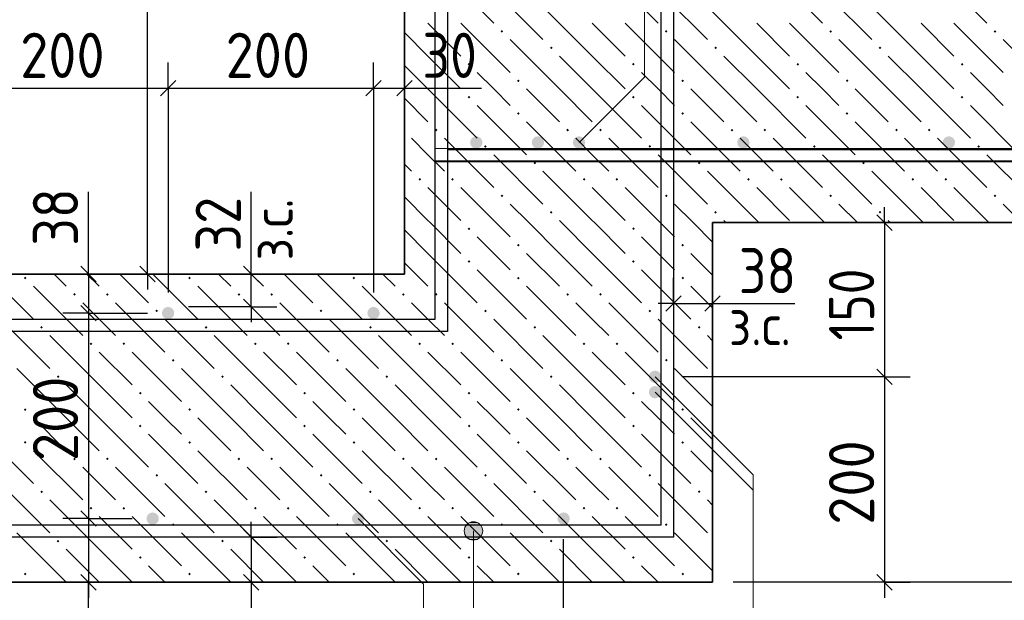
# Model space of a CAD drawing. Header units: millimetres. Extents: x 0 to 21000, y 0 to 29700.
# Tile 13 of 17: x 9899 to 14691, y 21112 to 23937. Entities that reach past the tile are written whole.
import ezdxf

# ---------------------------------------------------------------- set-up
doc = ezdxf.new("R2010")
doc.units = ezdxf.units.MM
for name, color, linetype, lineweight in [('Standard', 7, 'Continuous', 25), ('ЖБ Лента фундамента под плитной частью', 7, 'Continuous', 35), ('ЖБ Плита Фундамента верхний уровень', 7, 'Continuous', 35), ('Обрамление Г-обр.', 52, 'Continuous', 25), ('Обрамление П-обр. равн.', 52, 'Continuous', 25), ('Обрамление проемов стержнями', 52, 'Continuous', 25), ('Позиционная метка номер позиции', 7, 'Continuous', 13), ('Фоновоя арматура Х1', 52, 'Continuous', 25)]:
    doc.layers.add(name, color=color, linetype=linetype, lineweight=lineweight)
doc.layers.add('Размерная выноска', color=7, linetype='Continuous')
doc.styles.add('ISOCPEUR', font='txt')

msp = doc.modelspace()

# ---------------------------------------------------------------- hatches: boundary and pattern name
at = {"layer": 'ЖБ Лента фундамента под плитной частью', "linetype": 'Continuous', "lineweight": 18, "transparency": 33554687}
for points in [[(12079.4, 22920.1), (12085.9, 22926.6), (12092.4, 22920.1), (12085.9, 22913.6)], [(12879.4, 22920.1), (12885.9, 22926.6), (12892.4, 22920.1), (12885.9, 22913.6)], [(12319.4, 22840.1), (12325.9, 22846.6), (12332.4, 22840.1), (12325.9, 22833.6)], [(13119.4, 22840.1), (13125.9, 22846.6), (13132.4, 22840.1), (13125.9, 22833.6)], [(12079.4, 22760.1), (12085.9, 22766.6), (12092.4, 22760.1), (12085.9, 22753.6)], [(12879.4, 22760.1), (12885.9, 22766.6), (12892.4, 22760.1), (12885.9, 22753.6)], [(9919.4, 22680.1), (9925.9, 22686.6), (9932.4, 22680.1), (9925.9, 22673.6)], [(10719.4, 22680.1), (10725.9, 22686.6), (10732.4, 22680.1), (10725.9, 22673.6)], [(11519.4, 22680.1), (11525.9, 22686.6), (11532.4, 22680.1), (11525.9, 22673.6)], [(12319.4, 22680.1), (12325.9, 22686.6), (12332.4, 22680.1), (12325.9, 22673.6)], [(13119.4, 22680.1), (13125.9, 22686.6), (13132.4, 22680.1), (13125.9, 22673.6)], [(10159.4, 22600.1), (10165.9, 22606.6), (10172.4, 22600.1), (10165.9, 22593.6)], [(10319.4, 22600.1), (10325.9, 22606.6), (10332.4, 22600.1), (10325.9, 22593.6)], [(10959.4, 22600.1), (10965.9, 22606.6), (10972.4, 22600.1), (10965.9, 22593.6)], [(11119.4, 22600.1), (11125.9, 22606.6), (11132.4, 22600.1), (11125.9, 22593.6)], [(11759.4, 22600.1), (11765.9, 22606.6), (11772.4, 22600.1), (11765.9, 22593.6)], [(11919.4, 22600.1), (11925.9, 22606.6), (11932.4, 22600.1), (11925.9, 22593.6)], [(12559.4, 22600.1), (12565.9, 22606.6), (12572.4, 22600.1), (12565.9, 22593.6)], [(12719.4, 22600.1), (12725.9, 22606.6), (12732.4, 22600.1), (12725.9, 22593.6)], [(10559.4, 22520.1), (10565.9, 22526.6), (10572.4, 22520.1), (10565.9, 22513.6)], [(11359.4, 22520.1), (11365.9, 22526.6), (11372.4, 22520.1), (11365.9, 22513.6)], [(12159.4, 22520.1), (12165.9, 22526.6), (12172.4, 22520.1), (12165.9, 22513.6)], [(12959.4, 22520.1), (12965.9, 22526.6), (12972.4, 22520.1), (12965.9, 22513.6)], [(9999.4, 22440.1), (10005.9, 22446.6), (10012.4, 22440.1), (10005.9, 22433.6)], [(10799.4, 22440.1), (10805.9, 22446.6), (10812.4, 22440.1), (10805.9, 22433.6)], [(11599.4, 22440.1), (11605.9, 22446.6), (11612.4, 22440.1), (11605.9, 22433.6)], [(12399.4, 22440.1), (12405.9, 22446.6), (12412.4, 22440.1), (12405.9, 22433.6)], [(13199.4, 22440.1), (13205.9, 22446.6), (13212.4, 22440.1), (13205.9, 22433.6)], [(10239.4, 22360.1), (10245.9, 22366.6), (10252.4, 22360.1), (10245.9, 22353.6)], [(10399.4, 22360.1), (10405.9, 22366.6), (10412.4, 22360.1), (10405.9, 22353.6)], [(11039.4, 22360.1), (11045.9, 22366.6), (11052.4, 22360.1), (11045.9, 22353.6)], [(11199.4, 22360.1), (11205.9, 22366.6), (11212.4, 22360.1), (11205.9, 22353.6)], [(11839.4, 22360.1), (11845.9, 22366.6), (11852.4, 22360.1), (11845.9, 22353.6)], [(11999.4, 22360.1), (12005.9, 22366.6), (12012.4, 22360.1), (12005.9, 22353.6)], [(12639.4, 22360.1), (12645.9, 22366.6), (12652.4, 22360.1), (12645.9, 22353.6)], [(12799.4, 22360.1), (12805.9, 22366.6), (12812.4, 22360.1), (12805.9, 22353.6)], [(10639.4, 22280.1), (10645.9, 22286.6), (10652.4, 22280.1), (10645.9, 22273.6)], [(11439.4, 22280.1), (11445.9, 22286.6), (11452.4, 22280.1), (11445.9, 22273.6)], [(12239.4, 22280.1), (12245.9, 22286.6), (12252.4, 22280.1), (12245.9, 22273.6)], [(13039.4, 22280.1), (13045.9, 22286.6), (13052.4, 22280.1), (13045.9, 22273.6)], [(10079.4, 22200.1), (10085.9, 22206.6), (10092.4, 22200.1), (10085.9, 22193.6)], [(10879.4, 22200.1), (10885.9, 22206.6), (10892.4, 22200.1), (10885.9, 22193.6)], [(11679.4, 22200.1), (11685.9, 22206.6), (11692.4, 22200.1), (11685.9, 22193.6)], [(12479.4, 22200.1), (12485.9, 22206.6), (12492.4, 22200.1), (12485.9, 22193.6)], [(10479.4, 22120.1), (10485.9, 22126.6), (10492.4, 22120.1), (10485.9, 22113.6)], [(11279.4, 22120.1), (11285.9, 22126.6), (11292.4, 22120.1), (11285.9, 22113.6)], [(12079.4, 22120.1), (12085.9, 22126.6), (12092.4, 22120.1), (12085.9, 22113.6)], [(12879.4, 22120.1), (12885.9, 22126.6), (12892.4, 22120.1), (12885.9, 22113.6)], [(9919.4, 22040.1), (9925.9, 22046.6), (9932.4, 22040.1), (9925.9, 22033.6)], [(10719.4, 22040.1), (10725.9, 22046.6), (10732.4, 22040.1), (10725.9, 22033.6)], [(11519.4, 22040.1), (11525.9, 22046.6), (11532.4, 22040.1), (11525.9, 22033.6)], [(12319.4, 22040.1), (12325.9, 22046.6), (12332.4, 22040.1), (12325.9, 22033.6)], [(13119.4, 22040.1), (13125.9, 22046.6), (13132.4, 22040.1), (13125.9, 22033.6)], [(10479.4, 21960.1), (10485.9, 21966.6), (10492.4, 21960.1), (10485.9, 21953.6)], [(11279.4, 21960.1), (11285.9, 21966.6), (11292.4, 21960.1), (11285.9, 21953.6)], [(12079.4, 21960.1), (12085.9, 21966.6), (12092.4, 21960.1), (12085.9, 21953.6)], [(12879.4, 21960.1), (12885.9, 21966.6), (12892.4, 21960.1), (12885.9, 21953.6)], [(9919.4, 21880.1), (9925.9, 21886.6), (9932.4, 21880.1), (9925.9, 21873.6)], [(10719.4, 21880.1), (10725.9, 21886.6), (10732.4, 21880.1), (10725.9, 21873.6)], [(11519.4, 21880.1), (11525.9, 21886.6), (11532.4, 21880.1), (11525.9, 21873.6)], [(12319.4, 21880.1), (12325.9, 21886.6), (12332.4, 21880.1), (12325.9, 21873.6)], [(13119.4, 21880.1), (13125.9, 21886.6), (13132.4, 21880.1), (13125.9, 21873.6)], [(10159.4, 21800.1), (10165.9, 21806.6), (10172.4, 21800.1), (10165.9, 21793.6)], [(10319.4, 21800.1), (10325.9, 21806.6), (10332.4, 21800.1), (10325.9, 21793.6)], [(10959.4, 21800.1), (10965.9, 21806.6), (10972.4, 21800.1), (10965.9, 21793.6)], [(11119.4, 21800.1), (11125.9, 21806.6), (11132.4, 21800.1), (11125.9, 21793.6)], [(11759.4, 21800.1), (11765.9, 21806.6), (11772.4, 21800.1), (11765.9, 21793.6)], [(11919.4, 21800.1), (11925.9, 21806.6), (11932.4, 21800.1), (11925.9, 21793.6)], [(12559.4, 21800.1), (12565.9, 21806.6), (12572.4, 21800.1), (12565.9, 21793.6)], [(12719.4, 21800.1), (12725.9, 21806.6), (12732.4, 21800.1), (12725.9, 21793.6)], [(10559.4, 21720.1), (10565.9, 21726.6), (10572.4, 21720.1), (10565.9, 21713.6)], [(11359.4, 21720.1), (11365.9, 21726.6), (11372.4, 21720.1), (11365.9, 21713.6)], [(12159.4, 21720.1), (12165.9, 21726.6), (12172.4, 21720.1), (12165.9, 21713.6)], [(12959.4, 21720.1), (12965.9, 21726.6), (12972.4, 21720.1), (12965.9, 21713.6)], [(9999.4, 21640.1), (10005.9, 21646.6), (10012.4, 21640.1), (10005.9, 21633.6)], [(10799.4, 21640.1), (10805.9, 21646.6), (10812.4, 21640.1), (10805.9, 21633.6)], [(11599.4, 21640.1), (11605.9, 21646.6), (11612.4, 21640.1), (11605.9, 21633.6)], [(12399.4, 21640.1), (12405.9, 21646.6), (12412.4, 21640.1), (12405.9, 21633.6)], [(13199.4, 21640.1), (13205.9, 21646.6), (13212.4, 21640.1), (13205.9, 21633.6)], [(10239.4, 21560.1), (10245.9, 21566.6), (10252.4, 21560.1), (10245.9, 21553.6)], [(10399.4, 21560.1), (10405.9, 21566.6), (10412.4, 21560.1), (10405.9, 21553.6)], [(11039.4, 21560.1), (11045.9, 21566.6), (11052.4, 21560.1), (11045.9, 21553.6)], [(11199.4, 21560.1), (11205.9, 21566.6), (11212.4, 21560.1), (11205.9, 21553.6)], [(11839.4, 21560.1), (11845.9, 21566.6), (11852.4, 21560.1), (11845.9, 21553.6)], [(11999.4, 21560.1), (12005.9, 21566.6), (12012.4, 21560.1), (12005.9, 21553.6)], [(12639.4, 21560.1), (12645.9, 21566.6), (12652.4, 21560.1), (12645.9, 21553.6)], [(12799.4, 21560.1), (12805.9, 21566.6), (12812.4, 21560.1), (12805.9, 21553.6)], [(10639.4, 21480.1), (10645.9, 21486.6), (10652.4, 21480.1), (10645.9, 21473.6)], [(11439.4, 21480.1), (11445.9, 21486.6), (11452.4, 21480.1), (11445.9, 21473.6)], [(12239.4, 21480.1), (12245.9, 21486.6), (12252.4, 21480.1), (12245.9, 21473.6)], [(13039.4, 21480.1), (13045.9, 21486.6), (13052.4, 21480.1), (13045.9, 21473.6)], [(10079.4, 21400.1), (10085.9, 21406.6), (10092.4, 21400.1), (10085.9, 21393.6)], [(10879.4, 21400.1), (10885.9, 21406.6), (10892.4, 21400.1), (10885.9, 21393.6)], [(11679.4, 21400.1), (11685.9, 21406.6), (11692.4, 21400.1), (11685.9, 21393.6)], [(12479.4, 21400.1), (12485.9, 21406.6), (12492.4, 21400.1), (12485.9, 21393.6)], [(10479.4, 21320.1), (10485.9, 21326.6), (10492.4, 21320.1), (10485.9, 21313.6)], [(11279.4, 21320.1), (11285.9, 21326.6), (11292.4, 21320.1), (11285.9, 21313.6)], [(12079.4, 21320.1), (12085.9, 21326.6), (12092.4, 21320.1), (12085.9, 21313.6)], [(12879.4, 21320.1), (12885.9, 21326.6), (12892.4, 21320.1), (12885.9, 21313.6)], [(9919.4, 21240.1), (9925.9, 21246.6), (9932.4, 21240.1), (9925.9, 21233.6)], [(10719.4, 21240.1), (10725.9, 21246.6), (10732.4, 21240.1), (10725.9, 21233.6)], [(11519.4, 21240.1), (11525.9, 21246.6), (11532.4, 21240.1), (11525.9, 21233.6)], [(12319.4, 21240.1), (12325.9, 21246.6), (12332.4, 21240.1), (12325.9, 21233.6)], [(13119.4, 21240.1), (13125.9, 21246.6), (13132.4, 21240.1), (13125.9, 21233.6)]]:
    msp.add_hatch(color=7, dxfattribs=at).paths.add_polyline_path(points, flags=16)
at = {"layer": 'ЖБ Плита Фундамента верхний уровень', "linetype": 'Continuous', "lineweight": 18, "transparency": 33554687}
for points in [[(12239.4, 23880.1), (12245.9, 23886.6), (12252.4, 23880.1), (12245.9, 23873.6)], [(13039.4, 23880.1), (13045.9, 23886.6), (13052.4, 23880.1), (13045.9, 23873.6)], [(13839.4, 23880.1), (13845.9, 23886.6), (13852.4, 23880.1), (13845.9, 23873.6)], [(14639.4, 23880.1), (14645.9, 23886.6), (14652.4, 23880.1), (14645.9, 23873.6)], [(12479.4, 23800.1), (12485.9, 23806.6), (12492.4, 23800.1), (12485.9, 23793.6)], [(13279.4, 23800.1), (13285.9, 23806.6), (13292.4, 23800.1), (13285.9, 23793.6)], [(14079.4, 23800.1), (14085.9, 23806.6), (14092.4, 23800.1), (14085.9, 23793.6)], [(12079.4, 23720.1), (12085.9, 23726.6), (12092.4, 23720.1), (12085.9, 23713.6)], [(12879.4, 23720.1), (12885.9, 23726.6), (12892.4, 23720.1), (12885.9, 23713.6)], [(13679.4, 23720.1), (13685.9, 23726.6), (13692.4, 23720.1), (13685.9, 23713.6)], [(14479.4, 23720.1), (14485.9, 23726.6), (14492.4, 23720.1), (14485.9, 23713.6)], [(12319.4, 23640.1), (12325.9, 23646.6), (12332.4, 23640.1), (12325.9, 23633.6)], [(13119.4, 23640.1), (13125.9, 23646.6), (13132.4, 23640.1), (13125.9, 23633.6)], [(13919.4, 23640.1), (13925.9, 23646.6), (13932.4, 23640.1), (13925.9, 23633.6)], [(12079.4, 23560.1), (12085.9, 23566.6), (12092.4, 23560.1), (12085.9, 23553.6)], [(12879.4, 23560.1), (12885.9, 23566.6), (12892.4, 23560.1), (12885.9, 23553.6)], [(13679.4, 23560.1), (13685.9, 23566.6), (13692.4, 23560.1), (13685.9, 23553.6)], [(14479.4, 23560.1), (14485.9, 23566.6), (14492.4, 23560.1), (14485.9, 23553.6)], [(12319.4, 23480.1), (12325.9, 23486.6), (12332.4, 23480.1), (12325.9, 23473.6)], [(13119.4, 23480.1), (13125.9, 23486.6), (13132.4, 23480.1), (13125.9, 23473.6)], [(13919.4, 23480.1), (13925.9, 23486.6), (13932.4, 23480.1), (13925.9, 23473.6)], [(11771.3, 23401.2), (11772.4, 23400.1), (11771.3, 23399.1)], [(11919.4, 23400.1), (11925.9, 23406.6), (11932.4, 23400.1), (11925.9, 23393.6)], [(12559.4, 23400.1), (12565.9, 23406.6), (12572.4, 23400.1), (12565.9, 23393.6)], [(12719.4, 23400.1), (12725.9, 23406.6), (12732.4, 23400.1), (12725.9, 23393.6)], [(13359.4, 23400.1), (13365.9, 23406.6), (13372.4, 23400.1), (13365.9, 23393.6)], [(13519.4, 23400.1), (13525.9, 23406.6), (13532.4, 23400.1), (13525.9, 23393.6)], [(14159.4, 23400.1), (14165.9, 23406.6), (14172.4, 23400.1), (14165.9, 23393.6)], [(14319.4, 23400.1), (14325.9, 23406.6), (14332.4, 23400.1), (14325.9, 23393.6)], [(12159.4, 23320.1), (12165.9, 23326.6), (12172.4, 23320.1), (12165.9, 23313.6)], [(12959.4, 23320.1), (12965.9, 23326.6), (12972.4, 23320.1), (12965.9, 23313.6)], [(13759.4, 23320.1), (13765.9, 23326.6), (13772.4, 23320.1), (13765.9, 23313.6)], [(14559.4, 23320.1), (14565.9, 23326.6), (14572.4, 23320.1), (14565.9, 23313.6)], [(12399.4, 23240.1), (12405.9, 23246.6), (12412.4, 23240.1), (12405.9, 23233.6)], [(13199.4, 23240.1), (13205.9, 23246.6), (13212.4, 23240.1), (13205.9, 23233.6)], [(13999.4, 23240.1), (14005.9, 23246.6), (14012.4, 23240.1), (14005.9, 23233.6)], [(11839.4, 23160.1), (11845.9, 23166.6), (11852.4, 23160.1), (11845.9, 23153.6)], [(11999.4, 23160.1), (12005.9, 23166.6), (12012.4, 23160.1), (12005.9, 23153.6)], [(12639.4, 23160.1), (12645.9, 23166.6), (12652.4, 23160.1), (12645.9, 23153.6)], [(12799.4, 23160.1), (12805.9, 23166.6), (12812.4, 23160.1), (12805.9, 23153.6)], [(13439.4, 23160.1), (13445.9, 23166.6), (13452.4, 23160.1), (13445.9, 23153.6)], [(13599.4, 23160.1), (13605.9, 23166.6), (13612.4, 23160.1), (13605.9, 23153.6)], [(14239.4, 23160.1), (14245.9, 23166.6), (14252.4, 23160.1), (14245.9, 23153.6)], [(14399.4, 23160.1), (14405.9, 23166.6), (14412.4, 23160.1), (14405.9, 23153.6)], [(12239.4, 23080.1), (12245.9, 23086.6), (12252.4, 23080.1), (12245.9, 23073.6)], [(13039.4, 23080.1), (13045.9, 23086.6), (13052.4, 23080.1), (13045.9, 23073.6)], [(13839.4, 23080.1), (13845.9, 23086.6), (13852.4, 23080.1), (13845.9, 23073.6)], [(14639.4, 23080.1), (14645.9, 23086.6), (14652.4, 23080.1), (14645.9, 23073.6)], [(12479.4, 23000.1), (12485.9, 23006.6), (12492.4, 23000.1), (12485.9, 22993.6)], [(13279.4, 23000.1), (13285.9, 23006.6), (13292.4, 23000.1), (13285.9, 22993.6)], [(14079.4, 23000.1), (14085.9, 23006.6), (14092.4, 23000.1), (14085.9, 22993.6)]]:
    msp.add_hatch(color=7, dxfattribs=at).paths.add_polyline_path(points, flags=16)
at = {"layer": 'Обрамление Г-обр.', "linetype": 'Continuous', "lineweight": 25, "transparency": 33554687}
for points in [[(10651.3, 22509.6), (10649.1, 22521.1), (10642.6, 22530.8), (10632.8, 22537.3), (10621.3, 22539.6), (10609.9, 22537.3), (10600.1, 22530.8), (10593.6, 22521.1), (10591.3, 22509.6), (10593.6, 22498.1), (10600.1, 22488.4), (10609.9, 22481.9), (10621.3, 22479.6), (10632.8, 22481.9), (10642.6, 22488.4), (10649.1, 22498.1)], [(11651.3, 22509.6), (11649.1, 22521.1), (11642.6, 22530.8), (11632.8, 22537.3), (11621.3, 22539.6), (11609.9, 22537.3), (11600.1, 22530.8), (11593.6, 22521.1), (11591.3, 22509.6), (11593.6, 22498.1), (11600.1, 22488.4), (11609.9, 22481.9), (11621.3, 22479.6), (11632.8, 22481.9), (11642.6, 22488.4), (11649.1, 22498.1)], [(13021.3, 22199.6), (13019.1, 22211.1), (13012.5, 22220.8), (13002.8, 22227.3), (12991.3, 22229.6), (12979.9, 22227.3), (12970.1, 22220.8), (12963.6, 22211.1), (12961.3, 22199.6), (12963.6, 22188.1), (12970.1, 22178.4), (12979.9, 22171.9), (12991.3, 22169.6), (13002.8, 22171.9), (13012.5, 22178.4), (13019.1, 22188.1)], [(13021.3, 22124.6), (13019.1, 22136.1), (13012.5, 22145.8), (13002.8, 22152.3), (12991.3, 22154.6), (12979.9, 22152.3), (12970.1, 22145.8), (12963.6, 22136.1), (12961.3, 22124.6), (12963.6, 22113.1), (12970.1, 22103.4), (12979.9, 22096.9), (12991.3, 22094.6), (13002.8, 22096.9), (13012.5, 22103.4), (13019.1, 22113.1)], [(10576.3, 21509.6), (10574.1, 21521.1), (10567.6, 21530.8), (10557.8, 21537.3), (10546.3, 21539.6), (10534.9, 21537.3), (10525.1, 21530.8), (10518.6, 21521.1), (10516.3, 21509.6), (10518.6, 21498.1), (10525.1, 21488.4), (10534.9, 21481.9), (10546.3, 21479.6), (10557.8, 21481.9), (10567.6, 21488.4), (10574.1, 21498.1)], [(11576.3, 21509.6), (11574.1, 21521.1), (11567.6, 21530.8), (11557.8, 21537.3), (11546.3, 21539.6), (11534.9, 21537.3), (11525.1, 21530.8), (11518.6, 21521.1), (11516.3, 21509.6), (11518.6, 21498.1), (11525.1, 21488.4), (11534.9, 21481.9), (11546.3, 21479.6), (11557.8, 21481.9), (11567.6, 21488.4), (11574.1, 21498.1)], [(12576.3, 21509.6), (12574.1, 21521.1), (12567.6, 21530.8), (12557.8, 21537.3), (12546.3, 21539.6), (12534.9, 21537.3), (12525.1, 21530.8), (12518.6, 21521.1), (12516.3, 21509.6), (12518.6, 21498.1), (12525.1, 21488.4), (12534.9, 21481.9), (12546.3, 21479.6), (12557.8, 21481.9), (12567.6, 21488.4), (12574.1, 21498.1)]]:
    msp.add_hatch(color=7, dxfattribs=at).paths.add_polyline_path(points)
at = {"layer": 'Обрамление проемов стержнями', "linetype": 'Continuous', "lineweight": 25, "transparency": 33554687}
for points in [[(12151.3, 23339.6), (12149.1, 23351.1), (12142.6, 23360.8), (12132.8, 23367.3), (12121.3, 23369.6), (12109.9, 23367.3), (12100.1, 23360.8), (12093.6, 23351.1), (12091.3, 23339.6), (12093.6, 23328.1), (12100.1, 23318.4), (12109.9, 23311.9), (12121.3, 23309.6), (12132.8, 23311.9), (12142.6, 23318.4), (12149.1, 23328.1)], [(12651.3, 23339.6), (12649.1, 23351.1), (12642.6, 23360.8), (12632.8, 23367.3), (12621.3, 23369.6), (12609.9, 23367.3), (12600.1, 23360.8), (12593.6, 23351.1), (12591.3, 23339.6), (12593.6, 23328.1), (12600.1, 23318.4), (12609.9, 23311.9), (12621.3, 23309.6), (12632.8, 23311.9), (12642.6, 23318.4), (12649.1, 23328.1)]]:
    msp.add_hatch(color=7, dxfattribs=at).paths.add_polyline_path(points)
at = {"layer": 'Позиционная метка номер позиции', "linetype": 'Continuous', "lineweight": 13, "transparency": 33554687}
for points in [[(12146.2, 21472.1), (12068.8, 21472.1), (12062.5, 21449.6)], [(12146.2, 21472.1), (12062.5, 21449.6), (12152.5, 21449.6)], [(12130, 21488.3), (12085, 21488.3), (12068.8, 21472.1)], [(12130, 21488.3), (12068.8, 21472.1), (12146.2, 21472.1)], [(12085, 21488.3), (12130, 21488.3), (12107.5, 21494.6)], [(12152.5, 21449.6), (12062.5, 21449.6), (12068.8, 21427.1)], [(12152.5, 21449.6), (12068.8, 21427.1), (12146.2, 21427.1)], [(12146.2, 21427.1), (12068.8, 21427.1), (12085, 21410.9)], [(12146.2, 21427.1), (12085, 21410.9), (12130, 21410.9)], [(12130, 21410.9), (12085, 21410.9), (12107.5, 21404.6)]]:
    msp.add_hatch(color=7, dxfattribs=at).paths.add_polyline_path(points)
at = {"layer": 'Фоновоя арматура Х1', "linetype": 'Continuous', "lineweight": 18, "transparency": 33554687}
for points in [[(12451.3, 23339.6), (12449.1, 23351.1), (12442.6, 23360.8), (12432.8, 23367.3), (12421.3, 23369.6), (12409.9, 23367.3), (12400.1, 23360.8), (12393.6, 23351.1), (12391.3, 23339.6), (12393.6, 23328.1), (12400.1, 23318.4), (12409.9, 23311.9), (12421.3, 23309.6), (12432.8, 23311.9), (12442.6, 23318.4), (12449.1, 23328.1)], [(13451.3, 23339.6), (13449.1, 23351.1), (13442.6, 23360.8), (13432.8, 23367.3), (13421.3, 23369.6), (13409.9, 23367.3), (13400.1, 23360.8), (13393.6, 23351.1), (13391.3, 23339.6), (13393.6, 23328.1), (13400.1, 23318.4), (13409.9, 23311.9), (13421.3, 23309.6), (13432.8, 23311.9), (13442.6, 23318.4), (13449.1, 23328.1)], [(14451.3, 23339.6), (14449.1, 23351.1), (14442.6, 23360.8), (14432.8, 23367.3), (14421.3, 23369.6), (14409.9, 23367.3), (14400.1, 23360.8), (14393.6, 23351.1), (14391.3, 23339.6), (14393.6, 23328.1), (14400.1, 23318.4), (14409.9, 23311.9), (14421.3, 23309.6), (14432.8, 23311.9), (14442.6, 23318.4), (14449.1, 23328.1)]]:
    msp.add_hatch(color=7, dxfattribs=at).paths.add_polyline_path(points)

# ---------------------------------------------------------------- linework, layer by layer
at = {"layer": 'Standard', "color": 251, "linetype": 'Continuous', "lineweight": -3, "true_color": 0x656565, "transparency": 33554687}
for p, q in [((10621.3, 23603.5), (10621.3, 23728.5)), ((11621.3, 23603.5), (11621.3, 23728.5)), ((11771.3, 23603.5), (11771.3, 23728.5)), ((10621.3, 23603.5), (10621.3, 23478.5)), ((10621.3, 23603.5), (10621.3, 22609.6)), ((11621.3, 23603.5), (11621.3, 23478.5)), ((11621.3, 23603.5), (11621.3, 22609.6)), ((11771.3, 23603.5), (11771.3, 23478.5)), ((11771.3, 23603.5), (11771.3, 22799.6)), ((14107.9, 22949.6), (13371.3, 22949.6)), ((14107.9, 22949.6), (13982.9, 22949.6)), ((14107.9, 22949.6), (14232.9, 22949.6)), ((10233.4, 22699.6), (10108.4, 22699.6)), ((10233.4, 22699.6), (10358.4, 22699.6)), ((10233.4, 22699.6), (10233.4, 22699.6)), ((10521.3, 22699.6), (10396.3, 22699.6)), ((10521.3, 22699.6), (10646.3, 22699.6)), ((10521.3, 22699.6), (10521.3, 22699.6)), ((11025.3, 22699.6), (10900.3, 22699.6)), ((11025.3, 22699.6), (11150.4, 22699.6)), ((11025.3, 22699.6), (11025.3, 22699.6)), ((13081.3, 22555.8), (13081.3, 22680.8)), ((13271.3, 22555.8), (13271.3, 22680.8)), ((11025.3, 22539.6), (10721.3, 22539.6)), ((11025.3, 22539.6), (10900.3, 22539.6)), ((11025.3, 22539.6), (11150.4, 22539.6)), ((13081.3, 22555.8), (13081.3, 22430.8)), ((13271.3, 22555.8), (13271.3, 22430.8)), ((10233.4, 22509.6), (10108.4, 22509.6)), ((10233.4, 22509.6), (10358.4, 22509.6)), ((10233.4, 22509.6), (10521.3, 22509.6)), ((14107.9, 22199.6), (13982.9, 22199.6)), ((14107.9, 22199.6), (14232.9, 22199.6)), ((10233.4, 21509.6), (10108.4, 21509.6)), ((10233.4, 21509.6), (10358.4, 21509.6)), ((10233.4, 21509.6), (10446.3, 21509.6)), ((11025.3, 21419.6), (10900.3, 21419.6)), ((11025.3, 21419.6), (11150.4, 21419.6)), ((10233.4, 21199.6), (10108.4, 21199.6)), ((10233.4, 21199.6), (10358.4, 21199.6)), ((10233.4, 21199.6), (10446.3, 21199.6)), ((11025.3, 21199.6), (10900.3, 21199.6)), ((11025.3, 21199.6), (11150.4, 21199.6)), ((17878.2, 21199.6), (13371.3, 21199.6)), ((14107.9, 21199.6), (13371.3, 21199.6)), ((14107.9, 21199.6), (13982.9, 21199.6)), ((14107.9, 21199.6), (14232.9, 21199.6))]:
    msp.add_line(p, q, dxfattribs=at)
at = {"layer": 'Standard', "color": 7, "linetype": 'Continuous', "lineweight": 25, "transparency": 33554687}
for p, q in [((10583.8, 23566), (10658.8, 23641)), ((11583.8, 23566), (11658.8, 23641)), ((11733.8, 23566), (11808.8, 23641)), ((14070.4, 22987.1), (14145.4, 22912.1)), ((10195.9, 22737.1), (10270.9, 22662.1)), ((10558.8, 22662.1), (10483.8, 22737.1)), ((11062.8, 22662.1), (10987.8, 22737.1)), ((11062.8, 22502.1), (10987.8, 22577.1)), ((13043.8, 22518.3), (13118.8, 22593.3)), ((13233.8, 22518.3), (13308.8, 22593.3)), ((10195.9, 22547.1), (10270.9, 22472.1)), ((14070.4, 22237.1), (14145.4, 22162.1)), ((10195.9, 21547.1), (10270.9, 21472.1)), ((10987.8, 21457.1), (11062.8, 21382.1)), ((10195.9, 21237.1), (10270.9, 21162.1)), ((10987.8, 21237.1), (11062.8, 21162.1)), ((14070.4, 21237.1), (14145.4, 21162.1))]:
    msp.add_line(p, q, dxfattribs=at)
at = {"layer": 'Standard', "color": 7, "linetype": 'Continuous', "lineweight": -3, "transparency": 33554687}
for p, q in [((9621.3, 23603.5), (10621.3, 23603.5)), ((10621.3, 23603.5), (11621.3, 23603.5)), ((11621.3, 23603.5), (11771.3, 23603.5)), ((11771.3, 23603.5), (11846.3, 23603.5)), ((14107.9, 22949.6), (14107.9, 23024.6)), ((10233.4, 22699.6), (10233.4, 22774.6)), ((11025.3, 22699.6), (11025.3, 22774.6)), ((10233.4, 22699.6), (10233.4, 22509.6)), ((10521.3, 22699.6), (10521.3, 22624.6)), ((11025.3, 22539.6), (11025.3, 22464.6)), ((13081.3, 22555.8), (13006.3, 22555.8)), ((13081.3, 22555.8), (13271.3, 22555.8)), ((13271.3, 22555.8), (13346.3, 22555.8)), ((10233.4, 22509.6), (10233.4, 21509.6)), ((14107.9, 22199.6), (14107.9, 21199.6)), ((10233.4, 21509.6), (10233.4, 21199.6)), ((11025.3, 21419.6), (11025.3, 21494.6)), ((11025.3, 21419.6), (11025.3, 21199.6)), ((10233.4, 21199.6), (10233.4, 21124.6)), ((11025.3, 21199.6), (11025.3, 21124.6)), ((14107.9, 21199.6), (14107.9, 21124.6))]:
    msp.add_line(p, q, dxfattribs=at)
for points in [[(10521.3, 22699.6), (10521.3, 23904.3), (10521.3, 23904.3), (10521.3, 24949.6)], [(14107.9, 22949.6), (14107.9, 22308.7), (14107.9, 22308.7), (14107.9, 22199.6)], [(11025.3, 22539.6), (11025.3, 22694.1), (11025.3, 22694.1), (11025.3, 22699.6)]]:
    msp.add_lwpolyline(points, dxfattribs=at)
at = {"layer": 'Standard', "color": 251, "linetype": 'Continuous', "lineweight": -3, "true_color": 0x656565, "transparency": 33554687}
for points in [[(14107.9, 22199.6), (14090.9, 22199.6), (14090.9, 22199.6), (13121.3, 22199.6)], [(12546.3, 20263.7), (12546.3, 20280.7), (12546.3, 20280.7), (12546.3, 21409.6)]]:
    msp.add_lwpolyline(points, dxfattribs=at)
at = {"layer": 'ЖБ Лента фундамента под плитной частью', "color": 7, "linetype": 'Continuous', "lineweight": 35, "transparency": 33554687}
for p, q in [((11771.3, 22949.6), (11771.3, 22699.6)), ((13271.3, 21199.6), (13271.3, 22949.6)), ((11771.3, 22699.6), (9271.3, 22699.6)), ((7771.3, 21199.6), (13271.3, 21199.6))]:
    msp.add_line(p, q, dxfattribs=at)
at = {"layer": 'ЖБ Лента фундамента под плитной частью', "color": 254, "linetype": 'Continuous', "lineweight": 18, "transparency": 33554687}
for p, q in [((11771.3, 22914.7), (11885.9, 22800.1)), ((11896.4, 22949.6), (12045.9, 22800.1)), ((12216.4, 22949.6), (12285.9, 22880.1)), ((12525.9, 22800.1), (12376.4, 22949.6)), ((12536.4, 22949.6), (12685.9, 22800.1)), ((12696.4, 22949.6), (12845.9, 22800.1)), ((13016.4, 22949.6), (13085.9, 22880.1)), ((13271.3, 22854.7), (13176.4, 22949.6)), ((12205.9, 22800.1), (12125.9, 22880.1)), ((13005.9, 22800.1), (12925.9, 22880.1)), ((11885.9, 22800.1), (12125.9, 22560.1)), ((12285.9, 22720.1), (12205.9, 22800.1)), ((12365.9, 22800.1), (12525.9, 22640.1)), ((12525.9, 22800.1), (12685.9, 22640.1)), ((12685.9, 22800.1), (12925.9, 22560.1)), ((13085.9, 22720.1), (13005.9, 22800.1)), ((13165.9, 22800.1), (13271.3, 22694.7)), ((11771.3, 22754.7), (11885.9, 22640.1)), ((12125.9, 22720.1), (12365.9, 22480.1)), ((12925.9, 22720.1), (13165.9, 22480.1)), ((9746.4, 22699.6), (9965.9, 22480.1)), ((10066.4, 22699.6), (10125.9, 22640.1)), ((10226.4, 22699.6), (10285.9, 22640.1)), ((10386.4, 22699.6), (10525.9, 22560.1)), ((10546.4, 22699.6), (10765.9, 22480.1)), ((10866.4, 22699.6), (10925.9, 22640.1)), ((11026.4, 22699.6), (11085.9, 22640.1)), ((11186.4, 22699.6), (11325.9, 22560.1)), ((11346.4, 22699.6), (11565.9, 22480.1)), ((11666.4, 22699.6), (11725.9, 22640.1)), ((9965.9, 22640.1), (10205.9, 22400.1)), ((10765.9, 22640.1), (11005.9, 22400.1)), ((11565.9, 22640.1), (11805.9, 22400.1)), ((12365.9, 22640.1), (12605.9, 22400.1)), ((13165.9, 22640.1), (13271.3, 22534.7)), ((10285.9, 22480.1), (10205.9, 22560.1)), ((10365.9, 22560.1), (10605.9, 22320.1)), ((11085.9, 22480.1), (11005.9, 22560.1)), ((11165.9, 22560.1), (11405.9, 22320.1)), ((11885.9, 22480.1), (11805.9, 22560.1)), ((11965.9, 22560.1), (12205.9, 22320.1)), ((12685.9, 22480.1), (12605.9, 22560.1)), ((12765.9, 22560.1), (13005.9, 22320.1)), ((9805.9, 22480.1), (10045.9, 22240.1)), ((10365.9, 22400.1), (10285.9, 22480.1)), ((10605.9, 22480.1), (10845.9, 22240.1)), ((11165.9, 22400.1), (11085.9, 22480.1)), ((11405.9, 22480.1), (11645.9, 22240.1)), ((11965.9, 22400.1), (11885.9, 22480.1)), ((12205.9, 22480.1), (12445.9, 22240.1)), ((12765.9, 22400.1), (12685.9, 22480.1)), ((13005.9, 22480.1), (13245.9, 22240.1)), ((10285.9, 22160.1), (10045.9, 22400.1)), ((11085.9, 22160.1), (10845.9, 22400.1)), ((11885.9, 22160.1), (11645.9, 22400.1)), ((12685.9, 22160.1), (12445.9, 22400.1)), ((13271.3, 22374.7), (13245.9, 22400.1)), ((10285.9, 22320.1), (10445.9, 22160.1)), ((10445.9, 22320.1), (10685.9, 22080.1)), ((11085.9, 22320.1), (11245.9, 22160.1)), ((11245.9, 22320.1), (11485.9, 22080.1)), ((11885.9, 22320.1), (12045.9, 22160.1)), ((12045.9, 22320.1), (12285.9, 22080.1)), ((12685.9, 22320.1), (12845.9, 22160.1)), ((12845.9, 22320.1), (13085.9, 22080.1)), ((10125.9, 22000.1), (9885.9, 22240.1)), ((10925.9, 22000.1), (10685.9, 22240.1)), ((11725.9, 22000.1), (11485.9, 22240.1)), ((12525.9, 22000.1), (12285.9, 22240.1)), ((13271.3, 22054.7), (13085.9, 22240.1)), ((10125.9, 22160.1), (10285.9, 22000.1)), ((10285.9, 22160.1), (10445.9, 22000.1)), ((10925.9, 22160.1), (11085.9, 22000.1)), ((11085.9, 22160.1), (11245.9, 22000.1)), ((11725.9, 22160.1), (11885.9, 22000.1)), ((11885.9, 22160.1), (12045.9, 22000.1)), ((12525.9, 22160.1), (12685.9, 22000.1)), ((12685.9, 22160.1), (12845.9, 22000.1)), ((10605.9, 22000.1), (10525.9, 22080.1)), ((11405.9, 22000.1), (11325.9, 22080.1)), ((12205.9, 22000.1), (12125.9, 22080.1)), ((13005.9, 22000.1), (12925.9, 22080.1)), ((9965.9, 22000.1), (10125.9, 21840.1)), ((10125.9, 22000.1), (10285.9, 21840.1)), ((10285.9, 22000.1), (10525.9, 21760.1)), ((10685.9, 21920.1), (10605.9, 22000.1)), ((10765.9, 22000.1), (10925.9, 21840.1)), ((10925.9, 22000.1), (11085.9, 21840.1)), ((11085.9, 22000.1), (11325.9, 21760.1)), ((11485.9, 21920.1), (11405.9, 22000.1)), ((11565.9, 22000.1), (11725.9, 21840.1)), ((11725.9, 22000.1), (11885.9, 21840.1)), ((11885.9, 22000.1), (12125.9, 21760.1)), ((12285.9, 21920.1), (12205.9, 22000.1)), ((12365.9, 22000.1), (12525.9, 21840.1)), ((12525.9, 22000.1), (12685.9, 21840.1)), ((12685.9, 22000.1), (12925.9, 21760.1)), ((13085.9, 21920.1), (13005.9, 22000.1)), ((13165.9, 22000.1), (13271.3, 21894.7)), ((9725.9, 21920.1), (9965.9, 21680.1)), ((10525.9, 21920.1), (10765.9, 21680.1)), ((11325.9, 21920.1), (11565.9, 21680.1)), ((12125.9, 21920.1), (12365.9, 21680.1)), ((12925.9, 21920.1), (13165.9, 21680.1)), ((9965.9, 21840.1), (10205.9, 21600.1)), ((10765.9, 21840.1), (11005.9, 21600.1)), ((11565.9, 21840.1), (11805.9, 21600.1)), ((12365.9, 21840.1), (12605.9, 21600.1)), ((13165.9, 21840.1), (13271.3, 21734.7)), ((10285.9, 21680.1), (10205.9, 21760.1)), ((10365.9, 21760.1), (10605.9, 21520.1)), ((11085.9, 21680.1), (11005.9, 21760.1)), ((11165.9, 21760.1), (11405.9, 21520.1)), ((11885.9, 21680.1), (11805.9, 21760.1)), ((11965.9, 21760.1), (12205.9, 21520.1)), ((12685.9, 21680.1), (12605.9, 21760.1)), ((12765.9, 21760.1), (13005.9, 21520.1)), ((9805.9, 21680.1), (10045.9, 21440.1)), ((10365.9, 21600.1), (10285.9, 21680.1)), ((10605.9, 21680.1), (10845.9, 21440.1)), ((11165.9, 21600.1), (11085.9, 21680.1)), ((11405.9, 21680.1), (11645.9, 21440.1)), ((11965.9, 21600.1), (11885.9, 21680.1)), ((12205.9, 21680.1), (12445.9, 21440.1)), ((12765.9, 21600.1), (12685.9, 21680.1)), ((13005.9, 21680.1), (13245.9, 21440.1)), ((10285.9, 21360.1), (10045.9, 21600.1)), ((11085.9, 21360.1), (10845.9, 21600.1)), ((11885.9, 21360.1), (11645.9, 21600.1)), ((12685.9, 21360.1), (12445.9, 21600.1)), ((13271.3, 21574.7), (13245.9, 21600.1)), ((10285.9, 21520.1), (10445.9, 21360.1)), ((10445.9, 21520.1), (10685.9, 21280.1)), ((11085.9, 21520.1), (11245.9, 21360.1)), ((11245.9, 21520.1), (11485.9, 21280.1)), ((11885.9, 21520.1), (12045.9, 21360.1)), ((12045.9, 21520.1), (12285.9, 21280.1)), ((12685.9, 21520.1), (12845.9, 21360.1)), ((12845.9, 21520.1), (13085.9, 21280.1)), ((10125.9, 21200.1), (9885.9, 21440.1)), ((10925.9, 21200.1), (10685.9, 21440.1)), ((11725.9, 21200.1), (11485.9, 21440.1)), ((12525.9, 21200.1), (12285.9, 21440.1)), ((13271.3, 21254.7), (13085.9, 21440.1)), ((10125.9, 21360.1), (10285.9, 21200.1)), ((10285.9, 21360.1), (10445.9, 21200.1)), ((10925.9, 21360.1), (11085.9, 21200.1)), ((11085.9, 21360.1), (11245.9, 21200.1)), ((11725.9, 21360.1), (11885.9, 21200.1)), ((11885.9, 21360.1), (12045.9, 21200.1)), ((12525.9, 21360.1), (12685.9, 21200.1)), ((12685.9, 21360.1), (12845.9, 21200.1)), ((10605.9, 21200.1), (10525.9, 21280.1)), ((11405.9, 21200.1), (11325.9, 21280.1)), ((12205.9, 21200.1), (12125.9, 21280.1)), ((13005.9, 21200.1), (12925.9, 21280.1)), ((9965.9, 21200.1), (9966.4, 21199.6)), ((10125.9, 21200.1), (10126.4, 21199.6)), ((10285.9, 21200.1), (10286.4, 21199.6)), ((10606.4, 21199.6), (10605.9, 21200.1)), ((10765.9, 21200.1), (10766.4, 21199.6)), ((10925.9, 21200.1), (10926.4, 21199.6)), ((11085.9, 21200.1), (11086.4, 21199.6)), ((11406.4, 21199.6), (11405.9, 21200.1)), ((11565.9, 21200.1), (11566.4, 21199.6)), ((11725.9, 21200.1), (11726.4, 21199.6)), ((11885.9, 21200.1), (11886.4, 21199.6)), ((12206.4, 21199.6), (12205.9, 21200.1)), ((12365.9, 21200.1), (12366.4, 21199.6)), ((12525.9, 21200.1), (12526.4, 21199.6)), ((12685.9, 21200.1), (12686.4, 21199.6)), ((13006.4, 21199.6), (13005.9, 21200.1)), ((13165.9, 21200.1), (13166.4, 21199.6))]:
    msp.add_line(p, q, dxfattribs=at)
at = {"layer": 'ЖБ Плита Фундамента верхний уровень', "color": 7, "linetype": 'Continuous', "lineweight": 35, "transparency": 33554687}
for p, q in [((11771.3, 24949.6), (11771.3, 22949.6)), ((13271.3, 22949.6), (16771.3, 22949.6))]:
    msp.add_line(p, q, dxfattribs=at)
at = {"layer": 'ЖБ Плита Фундамента верхний уровень', "color": 254, "linetype": 'Continuous', "lineweight": 18, "transparency": 33554687}
for p, q in [((11965.9, 24160.1), (12205.9, 23920.1)), ((12765.9, 24160.1), (13005.9, 23920.1)), ((13565.9, 24160.1), (13805.9, 23920.1)), ((14365.9, 24160.1), (14605.9, 23920.1)), ((12205.9, 24080.1), (12445.9, 23840.1)), ((13005.9, 24080.1), (13245.9, 23840.1)), ((13805.9, 24080.1), (14045.9, 23840.1)), ((12685.9, 23760.1), (12445.9, 24000.1)), ((13485.9, 23760.1), (13245.9, 24000.1)), ((14285.9, 23760.1), (14045.9, 24000.1)), ((11885.9, 23920.1), (12045.9, 23760.1)), ((12045.9, 23920.1), (12285.9, 23680.1)), ((12685.9, 23920.1), (12845.9, 23760.1)), ((12845.9, 23920.1), (13085.9, 23680.1)), ((13485.9, 23920.1), (13645.9, 23760.1)), ((13645.9, 23920.1), (13885.9, 23680.1)), ((14285.9, 23920.1), (14445.9, 23760.1)), ((14445.9, 23920.1), (14685.9, 23680.1)), ((11885.9, 23760.1), (11771.3, 23874.7)), ((12525.9, 23600.1), (12285.9, 23840.1)), ((13325.9, 23600.1), (13085.9, 23840.1)), ((14125.9, 23600.1), (13885.9, 23840.1)), ((14925.9, 23600.1), (14685.9, 23840.1)), ((11885.9, 23760.1), (12045.9, 23600.1)), ((12525.9, 23760.1), (12685.9, 23600.1)), ((12685.9, 23760.1), (12845.9, 23600.1)), ((13325.9, 23760.1), (13485.9, 23600.1)), ((13485.9, 23760.1), (13645.9, 23600.1)), ((14125.9, 23760.1), (14285.9, 23600.1)), ((14285.9, 23760.1), (14445.9, 23600.1)), ((11771.3, 23714.7), (11885.9, 23600.1)), ((12205.9, 23600.1), (12125.9, 23680.1)), ((13005.9, 23600.1), (12925.9, 23680.1)), ((13805.9, 23600.1), (13725.9, 23680.1)), ((14605.9, 23600.1), (14525.9, 23680.1)), ((11885.9, 23600.1), (12125.9, 23360.1)), ((12285.9, 23520.1), (12205.9, 23600.1)), ((12365.9, 23600.1), (12525.9, 23440.1)), ((12525.9, 23600.1), (12685.9, 23440.1)), ((12685.9, 23600.1), (12925.9, 23360.1)), ((13085.9, 23520.1), (13005.9, 23600.1)), ((13165.9, 23600.1), (13325.9, 23440.1)), ((13325.9, 23600.1), (13485.9, 23440.1)), ((13485.9, 23600.1), (13725.9, 23360.1)), ((13885.9, 23520.1), (13805.9, 23600.1)), ((13965.9, 23600.1), (14125.9, 23440.1)), ((14125.9, 23600.1), (14285.9, 23440.1)), ((14285.9, 23600.1), (14525.9, 23360.1)), ((14685.9, 23520.1), (14605.9, 23600.1)), ((11771.3, 23554.7), (11885.9, 23440.1)), ((12125.9, 23520.1), (12365.9, 23280.1)), ((12925.9, 23520.1), (13165.9, 23280.1)), ((13725.9, 23520.1), (13965.9, 23280.1)), ((14525.9, 23520.1), (14765.9, 23280.1)), ((12365.9, 23440.1), (12605.9, 23200.1)), ((13165.9, 23440.1), (13405.9, 23200.1)), ((13965.9, 23440.1), (14205.9, 23200.1)), ((11885.9, 23280.1), (11805.9, 23360.1)), ((11965.9, 23360.1), (12205.9, 23120.1)), ((12685.9, 23280.1), (12605.9, 23360.1)), ((12765.9, 23360.1), (13005.9, 23120.1)), ((13485.9, 23280.1), (13405.9, 23360.1)), ((13565.9, 23360.1), (13805.9, 23120.1)), ((14285.9, 23280.1), (14205.9, 23360.1)), ((14365.9, 23360.1), (14605.9, 23120.1)), ((11965.9, 23200.1), (11885.9, 23280.1)), ((12205.9, 23280.1), (12445.9, 23040.1)), ((12765.9, 23200.1), (12685.9, 23280.1)), ((13005.9, 23280.1), (13245.9, 23040.1)), ((13565.9, 23200.1), (13485.9, 23280.1)), ((13805.9, 23280.1), (14045.9, 23040.1)), ((14365.9, 23200.1), (14285.9, 23280.1)), ((14605.9, 23280.1), (14845.9, 23040.1)), ((11771.3, 23234.7), (11805.9, 23200.1)), ((12685.9, 22960.1), (12445.9, 23200.1)), ((13485.9, 22960.1), (13245.9, 23200.1)), ((14285.9, 22960.1), (14045.9, 23200.1)), ((11885.9, 23120.1), (12045.9, 22960.1)), ((12045.9, 23120.1), (12216.4, 22949.6)), ((12685.9, 23120.1), (12845.9, 22960.1)), ((12845.9, 23120.1), (13016.4, 22949.6)), ((13485.9, 23120.1), (13645.9, 22960.1)), ((13645.9, 23120.1), (13816.4, 22949.6)), ((14285.9, 23120.1), (14445.9, 22960.1)), ((14445.9, 23120.1), (14616.4, 22949.6)), ((11885.9, 22960.1), (11771.3, 23074.7)), ((12376.4, 22949.6), (12285.9, 23040.1)), ((13176.4, 22949.6), (13085.9, 23040.1)), ((13976.4, 22949.6), (13885.9, 23040.1)), ((14776.4, 22949.6), (14685.9, 23040.1)), ((11885.9, 22960.1), (11896.4, 22949.6)), ((12525.9, 22960.1), (12536.4, 22949.6)), ((12685.9, 22960.1), (12696.4, 22949.6)), ((13325.9, 22960.1), (13336.4, 22949.6)), ((13485.9, 22960.1), (13496.4, 22949.6)), ((14125.9, 22960.1), (14136.4, 22949.6)), ((14285.9, 22960.1), (14296.4, 22949.6))]:
    msp.add_line(p, q, dxfattribs=at)
at = {"layer": 'Обрамление Г-обр.', "color": 38, "linetype": 'Continuous', "lineweight": 25, "true_color": 0x5f1e0f, "transparency": 33554687}
for points in [[(16081.4, 24679.6), (13081.3, 24679.6), (13081.3, 21419.6), (7961.3, 21419.6), (7961.3, 24679.6), (6661.3, 24679.6), (6661.3, 24739.6), (8021.3, 24739.6), (8021.3, 21479.6), (13021.3, 21479.6), (13021.3, 24739.6), (16081.4, 24739.6), (16081.4, 24679.6)], [(6661.3, 24739.6), (9121.3, 24739.6), (9121.3, 22479.6), (11921.3, 22479.6), (11921.3, 24739.6), (14981.4, 24739.6), (14981.4, 24679.6), (11981.3, 24679.6), (11981.3, 22419.6), (9061.3, 22419.6), (9061.3, 24679.6), (6661.3, 24679.6), (6661.3, 24739.6)]]:
    msp.add_lwpolyline(points, dxfattribs=at)
at = {"layer": 'Обрамление П-обр. равн.', "color": 38, "linetype": 'Continuous', "lineweight": 25, "true_color": 0x5f1e0f, "transparency": 33554687}
msp.add_lwpolyline([(14981.3, 24679.6), (11981.3, 24679.6), (11981.3, 23304.6), (14981.3, 23304.6), (14981.3, 23244.6), (11921.3, 23244.6), (11921.3, 24739.6), (14981.3, 24739.6), (14981.3, 24679.6)], dxfattribs=at)
at = {"layer": 'Позиционная метка номер позиции', "color": 7, "linetype": 'Continuous', "lineweight": 13, "transparency": 33554687}
for p, q in [((12991.3, 22124.6), (13468.6, 21647.3)), ((12107.5, 21494.6), (12107.5, 21494.6)), ((12062.5, 21449.6), (12062.5, 21449.6)), ((12152.5, 21449.6), (12152.5, 21449.6)), ((12107.5, 21404.6), (12107.5, 21404.6))]:
    msp.add_line(p, q, dxfattribs=at)
for points in [[(12621.3, 23339.6), (12939.5, 23657.8), (12939.5, 26649.6), (14635.5, 26649.6)], [(12991.3, 22199.6), (13468.6, 21722.3), (13468.6, 20460.5), (15785.4, 20460.5)], [(11546.3, 21509.6), (11864.5, 21191.4), (11864.5, 19229.3), (13396.3, 19229.3)], [(12107.5, 21449.6), (12107.5, 19229.3), (14387.5, 19229.3)]]:
    msp.add_lwpolyline(points, dxfattribs=at)
msp.add_circle((12107.5, 21449.6), 45, dxfattribs=at)
at = {"layer": 'Размерная выноска', "color": 7, "linetype": 'Continuous', "lineweight": -3, "transparency": 33554687}
for p, q in [((11771.3, 23603.5), (12146.3, 23603.5)), ((10233.4, 22699.6), (10233.4, 23099.6)), ((11025.3, 22699.6), (11025.3, 23099.6)), ((13271.3, 22555.8), (13671.3, 22555.8)), ((10233.4, 20799.6), (10233.4, 21199.6)), ((11025.3, 21199.6), (11025.3, 20782.4))]:
    msp.add_line(p, q, dxfattribs=at)
at = {"layer": 'Фоновоя арматура Х1', "color": 251, "linetype": 'Continuous', "lineweight": 18, "true_color": 0x656565, "transparency": 33554687}
msp.add_lwpolyline([(16801.3, 23249.6), (11921.3, 23249.6), (11921.3, 23309.6), (16801.3, 23309.6), (16801.3, 23249.6)], dxfattribs=at)

# ---------------------------------------------------------------- texts
at = {"layer": 'Standard', "color": 7, "linetype": 'Continuous', "lineweight": 25, "transparency": 33554687, "char_height": 220, "attachment_point": 7, "style": 'ISOCPEUR'}
for s, insert, width in [('\\W0.91;200', (9901.3, 23653.5), 561.981), ('\\W0.91;200', (10901.3, 23653.5), 561.981), ('\\W0.87;30', (11858.8, 23653.5), 403.924), ('\\W0.87;38', (13398.8, 22605.8), 403.924)]:
    msp.add_mtext(s, dxfattribs=dict(at, insert=insert, width=width))
at = {"layer": 'Standard', "color": 7, "linetype": 'Continuous', "lineweight": 25, "transparency": 33554687, "char_height": 220, "attachment_point": 7, "rotation": 90, "style": 'ISOCPEUR'}
for s, insert, width in [('\\W0.87;38', (10183.4, 22837.1), 403.924), ('\\W0.87;32', (10975.4, 22809.3), 403.932), ('\\W0.83;150', (14057.9, 22376.6), 508.571), ('\\W0.91;200', (10183.4, 21789.6), 561.988), ('\\W0.91;200', (14057.9, 21479.6), 561.996)]:
    msp.add_mtext(s, dxfattribs=dict(at, insert=insert, width=width))
at = {"layer": 'Standard', "color": 7, "linetype": 'Continuous', "lineweight": 18, "transparency": 33554687, "char_height": 200, "attachment_point": 7, "rotation": 90, "style": 'ISOCPEUR'}
for insert, width in [((11228.1, 22766), 459.949), ((11228.1, 20766.1), 459.942)]:
    msp.add_mtext('\\W0.90;з.с.', dxfattribs=dict(at, insert=insert, width=width))
at = {"layer": 'Standard', "color": 7, "linetype": 'Continuous', "lineweight": 18, "transparency": 33554687, "insert": (13350.9, 22353), "char_height": 200, "width": 459.942, "attachment_point": 7, "style": 'ISOCPEUR'}
msp.add_mtext('\\W0.90;з.с.', dxfattribs=at)

doc.saveas('drawing.dxf')
